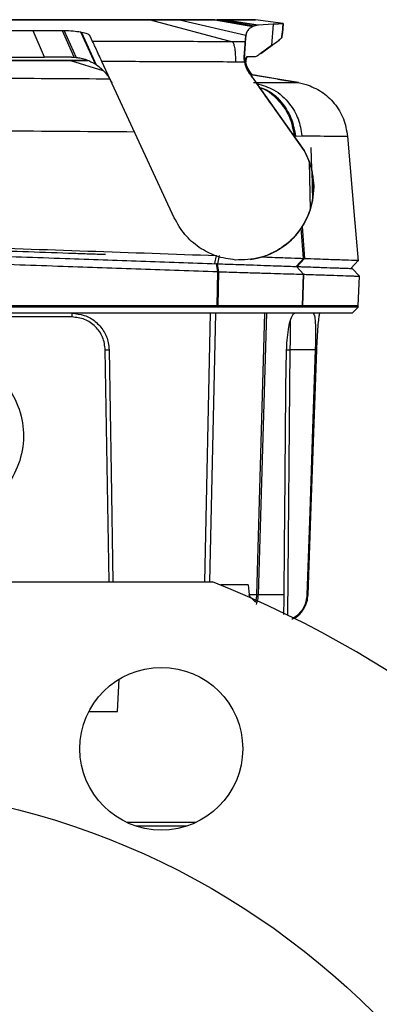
# Model space of a CAD drawing. Header units: millimetres. Extents: x 15 to 415, y 5 to 292.
# Tile 35 of 38: x 297 to 307, y 158 to 185. Entities that reach past the tile are written whole.
import ezdxf

# ---------------------------------------------------------------- set-up
doc = ezdxf.new("R2010")
doc.units = ezdxf.units.MM
doc.styles.add('SLDTEXTSTYLE0', font='TXT', dxfattribs={"width": 0.75})
doc.dimstyles.new('SLDDIMSTYLE2', dxfattribs={"dimtxt": 3.5, "dimasz": 3.556, "dimexe": 0, "dimexo": 0.0625, "dimgap": 0.875, "dimtad": 1, "dimlfac": 5, "dimrnd": 1e-09, "dimzin": 12, "dimdsep": 46, "dimtxsty": 'SLDTEXTSTYLE0', "dimblk1": 'CLOSED', "dimblk2": 'CLOSED', "dimsah": 1, "dimcen": 0, "dimadec": 0, "dimazin": 3, "dimtfac": 1, "dimtofl": 0, "dimtmove": 1, "dimatfit": 3, "dimldrblk": 'CLOSED', "dimfxl": 0, "dimfrac": 2, "dimtolj": 1, "dimtzin": 12, "dimarcsym": 0})

# ---------------------------------------------------------------- blocks, each defined once
blk = doc.blocks.new('_Closed')
at = {"color": 0, "linetype": 'ByBlock', "lineweight": -2}
for p, q in [((-1, 0.166667), (0, 0)), ((-1, 0.166667), (-1, -0.166667)), ((0, 0), (-1, -0.166667)), ((0, 0), (-1, 0))]:
    blk.add_line(p, q, dxfattribs=at)
blk = doc.blocks.new('_D_3')
at = {"color": 7, "linetype": 'Continuous', "lineweight": 18}
for q in [(266.892, 167.629), (328.983, 105.529)]:
    blk.add_line((271.382, 163.138), q, dxfattribs=at)
at = {"color": 7, "linetype": 'Continuous', "lineweight": 18, "xscale": 3.556, "yscale": 3.556, "rotation": 314.9962075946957}
blk.add_blockref('_Closed', (271.382, 163.138), dxfattribs=at)
at = {"color": 7, "linetype": 'Continuous', "lineweight": 18, "insert": (320.112, 120.781), "char_height": 3.5, "attachment_point": 1, "rotation": 315, "style": 'SLDTEXTSTYLE0'}
blk.add_mtext('R142,50', dxfattribs=at)

msp = doc.modelspace()

# ---------------------------------------------------------------- linework, layer by layer
at = {"color": 7, "linetype": 'Continuous', "lineweight": 25}
for p, q in [((300.3368, 184.6764), (302.5686, 184.0825)), ((301.0117, 184.6785), (301.0102, 184.6785)), ((301.135, 184.6769), (302.9247, 184.2604)), ((302.0893, 184.6776), (302.1546, 184.6777)), ((302.0893, 184.6776), (303.1178, 184.496)), ((302.3251, 184.6779), (302.1546, 184.6777)), ((303.1546, 184.5082), (302.1546, 184.6777)), ((302.3251, 184.6779), (302.3254, 184.6779)), ((302.3251, 184.6779), (303.2561, 184.5293)), ((303.2563, 184.5294), (302.3254, 184.6779)), ((303.1546, 184.5082), (303.1178, 184.496)), ((303.2561, 184.5293), (303.1546, 184.5082)), ((303.1898, 184.6797), (303.1899, 184.6797)), ((303.9341, 184.5762), (303.1899, 184.6797)), ((303.2561, 184.5293), (303.2563, 184.5294)), ((303.6632, 184.558), (303.2563, 184.5294)), ((303.6632, 184.558), (303.6234, 183.9843)), ((303.916, 184.3139), (303.9345, 184.5799)), ((303.9341, 184.5762), (303.916, 184.3139)), ((303.9341, 184.5762), (303.9341, 184.5762)), ((297.9706, 184.381), (297.1751, 184.3824)), ((297.4859, 183.6693), (297.1751, 184.3824)), ((298.0178, 184.3807), (297.9706, 184.381)), ((298.2905, 183.6672), (297.9706, 184.381)), ((298.0178, 184.3807), (298.3402, 183.6629)), ((298.4849, 184.3385), (298.4657, 184.3419)), ((298.8597, 183.4808), (298.4657, 184.3419)), ((298.4849, 184.3385), (298.8853, 183.464)), ((298.7139, 184.2503), (298.7138, 184.2504)), ((298.7846, 184.0956), (298.7139, 184.2503)), ((302.885, 183.6662), (302.9246, 184.2535)), ((302.9246, 184.2535), (302.9118, 184.0806)), ((302.9247, 184.2604), (302.9247, 184.2612)), ((302.9255, 184.2535), (302.9247, 184.2604)), ((303.8979, 184.1977), (303.9059, 184.3137)), ((303.9088, 184.3141), (303.9008, 184.1981)), ((303.916, 184.3139), (303.9059, 184.3137)), ((302.9118, 184.0806), (302.5686, 184.0825)), ((303.6234, 183.9843), (303.3118, 183.7533)), ((303.6366, 183.9861), (303.3307, 183.7558)), ((298.0018, 183.6696), (297.4859, 183.6693)), ((298.2108, 183.6697), (298.0018, 183.6696)), ((298.2108, 183.6697), (298.2905, 183.6672)), ((298.2905, 183.6672), (298.3402, 183.6629)), ((302.8834, 183.666), (302.885, 183.6662)), ((302.8889, 183.5342), (302.8834, 183.666)), ((303.1417, 183.673), (302.9485, 183.6725)), ((297.8062, 183.581), (297.8064, 183.581)), ((298.8597, 183.4808), (298.8853, 183.464)), ((300.0464, 181.3697), (299.0372, 183.5491)), ((302.8889, 183.5342), (302.6476, 183.5357)), ((302.9938, 183.2772), (302.9926, 183.2771)), ((302.9926, 183.2771), (304.5016, 181.1414)), ((303.0255, 183.2816), (303.0243, 183.2814)), ((303.0243, 183.2814), (303.0898, 183.1888)), ((303.0255, 183.2816), (303.0912, 183.1886)), ((303.7924, 183.0742), (303.0518, 183.195)), ((304.3498, 182.9805), (303.0537, 183.1923)), ((304.3381, 182.9841), (304.5547, 182.9325)), ((304.5022, 181.1415), (303.7859, 182.1553)), ((304.2664, 181.5363), (304.4433, 181.5439)), ((305.6735, 181.5292), (305.8622, 179.2855)), ((300.9922, 179.3258), (300.0458, 181.3694)), ((304.5016, 181.1414), (304.5022, 181.1415)), ((304.5016, 181.1414), (304.6384, 180.8502)), ((304.7049, 180.637), (304.6945, 181.2286)), ((304.6384, 180.8502), (304.6633, 179.5395)), ((304.6384, 180.8502), (304.7124, 180.6029)), ((304.7124, 180.6029), (304.7278, 179.7898)), ((304.7124, 180.6029), (304.7615, 180.1962)), ((304.7615, 180.1962), (304.7621, 180.1962)), ((304.7618, 180.1962), (304.7619, 180.1868)), ((304.7625, 180.1869), (304.7619, 180.1868)), ((304.7619, 180.1868), (304.7622, 180.1575)), ((304.7625, 180.1869), (304.7624, 180.1962)), ((304.7627, 180.1575), (304.7625, 180.1869)), ((304.7622, 180.1575), (304.7278, 179.7898)), ((304.7627, 180.1575), (304.7622, 180.1575)), ((304.7278, 179.7898), (304.6633, 179.5395)), ((305.8823, 179.1914), (305.8723, 179.1918)), ((305.9702, 178.156), (305.884, 179.1916)), ((302.0839, 178.0868), (302.1325, 178.3067)), ((302.1655, 177.8703), (302.1326, 178.0851)), ((302.1537, 178.0844), (302.1878, 177.8696)), ((302.2091, 178.3041), (302.16, 178.0841)), ((303.0517, 178.1982), (303.0528, 178.1984)), ((304.282, 178.01), (304.4818, 178.2299)), ((304.5133, 178.2285), (304.3116, 178.009)), ((304.4818, 178.2299), (304.5133, 178.2285)), ((305.761, 177.9584), (305.9686, 178.1762)), ((302.1498, 176.9461), (302.1655, 177.8703)), ((302.1878, 177.8696), (302.1729, 176.9461)), ((304.4818, 177.7999), (304.2939, 178.0096)), ((304.298, 178.0095), (304.4861, 177.7998)), ((304.4564, 176.9461), (304.4818, 177.7999)), ((304.4861, 177.7998), (304.4608, 176.9461)), ((305.8014, 177.957), (305.9954, 177.7471)), ((305.9604, 176.9461), (305.9954, 177.7471)), ((302.1498, 176.9461), (302.1729, 176.9461)), ((304.4564, 176.9461), (304.4608, 176.9461)), ((305.9604, 176.9055), (305.9604, 176.9461)), ((298.2236, 176.6451), (292.9121, 176.6451)), ((304.8017, 175.7557), (304.1181, 175.7557)), ((281.046, 169.4857), (302.0222, 169.4857)), ((302.9864, 169.4011), (302.2457, 169.4011)), ((302.9864, 169.4011), (303.0151, 169.1333)), ((299.4556, 165.9797), (299.5014, 166.8553)), ((298.6853, 165.9797), (299.4556, 165.9797)), ((299.7004, 162.9857), (301.5836, 162.9857))]:
    msp.add_line(p, q, dxfattribs=at)
at = {"color": 8, "linetype": 'Continuous', "lineweight": 25}
for p, q in [((302.9247, 184.2608), (302.9247, 184.2614)), ((298.1891, 183.578), (299.0608, 183.3072)), ((304.4818, 178.2299), (304.4211, 179.0459)), ((304.4491, 179.0883), (304.5133, 178.2285)), ((301.8132, 169.4857), (301.974, 176.7449)), ((301.9533, 169.4857), (302.1109, 176.7449)), ((303.4342, 176.7449), (303.2155, 169.1335)), ((303.481, 176.7449), (303.2568, 169.133)), ((299.2338, 169.4857), (299.1289, 175.7549)), ((304.1181, 175.7557), (304.0555, 168.5878)), ((301.334, 162.8857), (299.95, 162.8857))]:
    msp.add_line(p, q, dxfattribs=at)
at = {"color": 7, "linetype": 'Continuous', "lineweight": 25, "flags": 128}
for points in [[(305.7995, 176.7449), (305.8805, 176.8259), (305.9615, 176.9069)], [(299.2295, 175.7557), (299.2849, 172.4443), (299.3344, 169.4857)], [(304.8017, 175.7557), (304.7295, 173.6178), (304.6538, 171.3754), (304.5781, 169.1329)], [(304.6072, 169.1329), (304.684, 171.2707), (304.7645, 173.5132), (304.8451, 175.7557)], [(304.6072, 169.1329), (304.684, 171.2707), (304.7645, 173.5132), (304.8451, 175.7557)]]:
    msp.add_lwpolyline(points, dxfattribs=at)
at = {"color": 7, "linetype": 'Continuous', "lineweight": 25}
for centre, radius in [((300.642, 164.9741), 2.2), ((291.5341, 142.9857), 21)]:
    msp.add_circle(centre, radius, dxfattribs=at)
for centre, radius, start, end in [((302.8033, 180.166), 1.959, 0.8835, 29.86443), ((302.7867, 180.1565), 1.9761, 277.74131, 0.03114), ((291.5341, 142.9857), 28.5, 291.59252, 68.40748)]:
    msp.add_arc(centre, radius, start, end, dxfattribs=at)
for points, knots in [([(300.3368, 184.6764), (299.5482, 184.676), (297.9699, 184.675), (295.559, 184.6737), (293.1347, 184.6723), (290.7103, 184.671), (288.2988, 184.6698), (286.7202, 184.669), (285.9313, 184.6685)], [0, 0, 0, 0, 0.1665308, 0.3332587, 0.4999717, 0.6666893, 0.8334391, 1, 1, 1, 1]), ([(285.957, 184.672), (286.7461, 184.6725), (288.3252, 184.6734), (290.7369, 184.6748), (293.1615, 184.6761), (295.5856, 184.6774), (297.9963, 184.6787), (299.574, 184.6795), (300.3625, 184.6799)], [0, 0, 0, 0, 0.1665202, 0.3332477, 0.4999716, 0.6666779, 0.8334281, 1, 1, 1, 1]), ([(297.8254, 184.6751), (297.8139, 184.6751), (297.6712, 184.675), (297.3969, 184.6748), (297.0027, 184.6746), (295.9506, 184.674), (294.237, 184.6731), (292.6522, 184.6722), (291.8601, 184.6718)], [0, 0, 0, 0, 0.00580644, 0.07212219, 0.13842052, 0.20470546, 0.60249053, 1, 1, 1, 1]), ([(297.8507, 184.6785), (297.6472, 184.6784), (297.242, 184.6782), (296.0472, 184.6775), (294.263, 184.6766), (292.6782, 184.6757), (291.8861, 184.6753)], [0, 0, 0, 0, 0.1027672, 0.2047048, 0.602481, 1, 1, 1, 1]), ([(299.9139, 184.6765), (299.8853, 184.6764), (299.828, 184.6764), (299.6507, 184.6762), (299.3567, 184.676), (298.9055, 184.6757), (298.4667, 184.6754), (298.1004, 184.6752), (297.9165, 184.6751), (297.8254, 184.6751)], [0, 0, 0, 0, 0.1119187, 0.2241064, 0.4207385, 0.6174826, 0.8136898, 0.9076954, 1, 1, 1, 1]), ([(299.9352, 184.6794), (299.9069, 184.6794), (299.8501, 184.6794), (299.6737, 184.6793), (299.3804, 184.6792), (298.93, 184.679), (298.4917, 184.6788), (298.1257, 184.6787), (297.9418, 184.6786), (297.8507, 184.6785)], [0, 0, 0, 0, 0.1116228, 0.2241063, 0.4207386, 0.6174826, 0.8136897, 0.9076958, 1, 1, 1, 1]), ([(301.0117, 184.6785), (300.9896, 184.6784), (300.9452, 184.678), (300.6023, 184.6774), (300.2252, 184.6769), (299.9691, 184.6765), (299.9323, 184.6765), (299.9139, 184.6765)], [0, 0, 0, 0, 0.3163293, 0.6327337, 0.9489723, 0.9743906, 1, 1, 1, 1]), ([(300.9402, 184.6788), (300.9313, 184.6788), (300.895, 184.679), (300.6084, 184.6792), (300.2436, 184.6793), (299.9899, 184.6794), (299.9535, 184.6794), (299.9352, 184.6794)], [0, 0, 0, 0, 0.1304238, 0.5328568, 0.9350973, 0.9673209, 1, 1, 1, 1]), ([(301.135, 184.6769), (301.0099, 184.6768), (300.7596, 184.6767), (300.4777, 184.6765), (300.3368, 184.6764)], [0, 0, 0, 0, 0.4999573, 1, 1, 1, 1]), ([(300.3625, 184.6799), (300.5033, 184.68), (300.785, 184.6801), (301.0349, 184.6802), (301.1599, 184.6803)], [0, 0, 0, 0, 0.4999434, 1, 1, 1, 1]), ([(302.0893, 184.6776), (302.0503, 184.6776), (301.9722, 184.6775), (301.756, 184.6773), (301.4808, 184.6771), (301.2505, 184.677), (301.135, 184.6769)], [0, 0, 0, 0, 0.2494863, 0.4996588, 0.7488542, 1, 1, 1, 1]), ([(301.1599, 184.6803), (301.2746, 184.6803), (301.5042, 184.6804), (301.7784, 184.6805), (301.9946, 184.6806), (302.0723, 184.6806), (302.1113, 184.6806)], [0, 0, 0, 0, 0.2495894, 0.4997789, 0.7488856, 1, 1, 1, 1]), ([(302.1113, 184.6806), (302.212, 184.6806), (302.4136, 184.6806), (302.6518, 184.6805), (302.8511, 184.6804), (303.0046, 184.6802), (303.113, 184.6801), (303.1798, 184.6799), (303.1865, 184.6798), (303.1899, 184.6797)], [0, 0, 0, 0, 0.1428693, 0.2857572, 0.4286091, 0.5714227, 0.7141664, 0.8569816, 1, 1, 1, 1]), ([(303.1898, 184.6797), (303.1697, 184.6795), (303.1293, 184.6792), (302.8403, 184.6786), (302.497, 184.6782), (302.3254, 184.6779)], [0, 0, 0, 0, 0.33325771, 0.66661092, 1, 1, 1, 1]), ([(303.1178, 184.496), (303.1043, 184.4901), (303.0776, 184.4784), (303.0384, 184.4501), (303.0003, 184.414), (302.9652, 184.3682), (302.936, 184.3179), (302.9282, 184.2788), (302.9247, 184.2614)], [0, 0, 0, 0, 0.16451594, 0.32597053, 0.50005313, 0.67633484, 0.8554966, 1, 1, 1, 1]), ([(303.9341, 184.5762), (303.9325, 184.5759), (303.9292, 184.5754), (303.9077, 184.5724), (303.8775, 184.569), (303.8457, 184.5662), (303.8176, 184.5641), (303.7801, 184.5617), (303.7359, 184.5598), (303.6958, 184.5586), (303.672, 184.5581), (303.6632, 184.558)], [0, 0, 0, 0, 0.1799648, 0.3689645, 0.5523596, 0.6234535, 0.7013241, 0.7997741, 0.8963775, 0.961782, 1, 1, 1, 1]), ([(297.1751, 184.3824), (296.4789, 184.3828), (295.0822, 184.3836), (292.9742, 184.3787), (290.9359, 184.3698), (288.8996, 184.3564), (286.7965, 184.3395), (285.3297, 184.3255), (284.5593, 184.3181)], [0, 0, 0, 0, 0.1655723, 0.3321881, 0.4997412, 0.6486651, 0.815467, 1, 1, 1, 1]), ([(298.4657, 184.3419), (298.398, 184.3521), (298.2626, 184.3725), (298.0994, 184.378), (298.0178, 184.3807)], [0, 0, 0, 0, 0.5001653, 1, 1, 1, 1]), ([(298.7138, 184.2504), (298.697, 184.2667), (298.6632, 184.2991), (298.5444, 184.3253), (298.4849, 184.3385)], [0, 0, 0, 0, 0.499762, 1, 1, 1, 1]), ([(303.8979, 184.1977), (303.8897, 184.1893), (303.874, 184.1732), (303.822, 184.126), (303.7494, 184.0657), (303.6636, 184.0103), (303.6234, 183.9843)], [0, 0, 0, 0, 0.2601075, 0.500018, 0.7659428, 1, 1, 1, 1]), ([(303.9008, 184.1981), (303.8939, 184.1902), (303.88, 184.1744), (303.8323, 184.129), (303.7618, 184.0686), (303.6784, 184.0136), (303.6366, 183.9861)], [0, 0, 0, 0, 0.24886998, 0.50001821, 0.75002618, 1, 1, 1, 1]), ([(302.5686, 184.0825), (301.9405, 184.085), (300.6834, 184.0901), (299.4178, 184.0937), (298.7846, 184.0956)], [0, 0, 0, 0, 0.499668, 1, 1, 1, 1]), ([(299.0372, 183.5491), (299.007, 183.6143), (298.9473, 183.7433), (298.8688, 183.9129), (298.8098, 184.0408), (298.7928, 184.0777), (298.7846, 184.0956)], [0, 0, 0, 0, 0.2635415, 0.5213757, 0.768162, 1, 1, 1, 1]), ([(302.5686, 184.0825), (302.579, 184.0644), (302.5999, 184.0282), (302.6251, 183.9002), (302.6427, 183.7318), (302.646, 183.6011), (302.6476, 183.5357)], [0, 0, 0, 0, 0.2501095, 0.5000005, 0.7498913, 1, 1, 1, 1]), ([(302.9118, 184.0806), (302.9108, 184.0668), (302.9089, 184.0391), (302.9024, 183.9456), (302.8939, 183.8209), (302.8869, 183.7176), (302.8834, 183.666)], [0, 0, 0, 0, 0.2495855, 0.4995882, 0.7497141, 1, 1, 1, 1]), ([(282.1125, 183.6611), (283.125, 183.6616), (285.1504, 183.6626), (288.2256, 183.6643), (291.3129, 183.6659), (294.4057, 183.6676), (296.4591, 183.6688), (297.4859, 183.6693)], [0, 0, 0, 0, 0.2000137, 0.4001087, 0.6001165, 0.8000418, 1, 1, 1, 1]), ([(298.3402, 183.6629), (298.3854, 183.6564), (298.48, 183.643), (298.6632, 183.5899), (298.7816, 183.5242), (298.8597, 183.4808)], [0, 0, 0, 0, 0.2373603, 0.4966918, 1, 1, 1, 1]), ([(302.885, 183.6662), (302.8848, 183.6634), (302.8845, 183.6573), (302.8839, 183.6441), (302.8835, 183.6242), (302.8841, 183.5915), (302.8891, 183.534), (302.9103, 183.4234), (302.9604, 183.3358), (302.9938, 183.2772)], [0, 0, 0, 0, 0.0138929, 0.0298199, 0.0696903, 0.1334204, 0.2582507, 0.5045471, 1, 1, 1, 1]), ([(302.9485, 183.6725), (302.9482, 183.6725), (302.9475, 183.6725), (302.945, 183.6722), (302.9367, 183.6695), (302.9208, 183.6459), (302.9022, 183.613), (302.8937, 183.5483), (302.8918, 183.5332)], [0, 0, 0, 0, 0.0137735, 0.0391556, 0.1247446, 0.435092, 0.8685293, 1, 1, 1, 1]), ([(302.9752, 183.6762), (302.9749, 183.6762), (302.9726, 183.6761), (302.9561, 183.6701), (302.9301, 183.6339), (302.9141, 183.5), (302.9086, 183.4541)], [0, 0, 0, 0, 0.0109989, 0.0995338, 0.6917105, 1, 1, 1, 1]), ([(303.3118, 183.7533), (303.2817, 183.7296), (303.2223, 183.6829), (303.1683, 183.6763), (303.1417, 183.673)], [0, 0, 0, 0, 0.5063487, 1, 1, 1, 1]), ([(298.0971, 183.5812), (297.3865, 183.5808), (295.9623, 183.5801), (293.7801, 183.5789), (291.5803, 183.5777), (289.381, 183.5765), (287.2, 183.5753), (285.7771, 183.5745), (285.0672, 183.5741)], [0, 0, 0, 0, 0.1659893, 0.3326994, 0.5000012, 0.6672882, 0.8340047, 1, 1, 1, 1]), ([(285.1595, 183.5708), (285.8708, 183.5712), (287.2983, 183.5719), (289.4684, 183.5731), (291.6448, 183.5743), (293.8258, 183.5755), (296.0196, 183.5767), (297.4642, 183.5775), (298.1891, 183.578)], [0, 0, 0, 0, 0.1660148, 0.3331823, 0.4970113, 0.6619477, 0.8303719, 1, 1, 1, 1]), ([(297.8062, 183.581), (297.5354, 183.5808), (296.7214, 183.5804), (295.3457, 183.5797), (293.6788, 183.5788), (292.002, 183.5779), (290.0476, 183.5768), (287.8213, 183.5756), (286.1902, 183.5747), (285.3747, 183.5742)], [0, 0, 0, 0, 0.0665849, 0.2001134, 0.3336419, 0.4671703, 0.6006987, 0.8003494, 1, 1, 1, 1]), ([(285.4539, 183.5711), (285.725, 183.5712), (286.5397, 183.5716), (287.9163, 183.5723), (289.584, 183.5732), (291.2611, 183.5741), (293.2154, 183.5752), (295.4408, 183.5764), (297.0705, 183.5774), (297.8853, 183.5779)], [0, 0, 0, 0, 0.0665864, 0.200118, 0.3336496, 0.4671812, 0.6007128, 0.8003564, 1, 1, 1, 1]), ([(298.654, 183.5814), (298.6408, 183.5814), (298.4809, 183.5813), (298.1667, 183.5811), (297.8773, 183.581), (297.8064, 183.581)], [0, 0, 0, 0, 0.0638566, 0.7705774, 1, 1, 1, 1]), ([(297.8853, 183.5779), (297.8873, 183.5779), (297.8914, 183.5779), (297.8993, 183.5779), (297.9052, 183.5779), (297.9091, 183.5779)], [0, 0, 0, 0, 0.2575786, 0.5151644, 1, 1, 1, 1]), ([(297.9091, 183.5779), (298.1345, 183.578), (298.4179, 183.5782), (298.619, 183.5783), (298.6602, 183.5783)], [0, 0, 0, 0, 0.7952672, 1, 1, 1, 1]), ([(298.6538, 183.5814), (298.5925, 183.5814), (298.4199, 183.5813), (298.2236, 183.5812), (298.0971, 183.5812)], [0, 0, 0, 0, 0.355304, 1, 1, 1, 1]), ([(298.1891, 183.578), (298.286, 183.578), (298.4488, 183.5781), (298.5994, 183.5782), (298.6604, 183.5782)], [0, 0, 0, 0, 0.5946819, 1, 1, 1, 1]), ([(298.8853, 183.464), (298.9725, 183.3948), (299.1034, 183.2908), (299.212, 183.1405), (299.2601, 183.0608), (299.283, 183.0177), (299.2962, 182.9912), (299.3032, 182.9764), (299.3063, 182.9698)], [0, 0, 0, 0, 0.4977702, 0.7467934, 0.8723743, 0.9360946, 0.9711369, 1, 1, 1, 1]), ([(302.6476, 183.5357), (302.0482, 183.5382), (300.8485, 183.5432), (299.6412, 183.5471), (299.0372, 183.5491)], [0, 0, 0, 0, 0.4996866, 1, 1, 1, 1]), ([(302.8889, 183.5342), (302.8987, 183.4882), (302.9184, 183.3964), (302.9679, 183.3168), (302.9926, 183.2771)], [0, 0, 0, 0, 0.5021504, 1, 1, 1, 1]), ([(302.9208, 183.542), (302.9253, 183.5148), (302.9406, 183.4234), (302.9898, 183.34), (303.0243, 183.2814)], [0, 0, 0, 0, 0.2979433, 1, 1, 1, 1]), ([(303.7859, 182.1553), (303.6442, 182.356), (303.4291, 182.6603), (303.1596, 183.0422), (303.0491, 183.1989), (302.9938, 183.2772)], [0, 0, 0, 0, 0.4917797, 0.74583, 1, 1, 1, 1]), ([(303.792, 183.0742), (303.8031, 183.0723), (303.825, 183.0685), (303.943, 183.0487), (304.109, 183.021), (304.2567, 182.9965), (304.3299, 182.9844)], [0, 0, 0, 0, 0.2570085, 0.5078495, 0.7563371, 1, 1, 1, 1]), ([(304.5547, 182.9325), (304.6962, 182.8751), (304.9812, 182.7595), (305.332, 182.4306), (305.5905, 182.0117), (305.646, 181.6892), (305.6735, 181.5292)], [0, 0, 0, 0, 0.2478306, 0.4989751, 0.7514762, 1, 1, 1, 1]), ([(304.4433, 181.5439), (304.6153, 181.5418), (304.9594, 181.5376), (305.3199, 181.5333), (305.5756, 181.5302), (305.6409, 181.5295), (305.6735, 181.5292)], [0, 0, 0, 0, 0.2499903, 0.4999924, 0.7499992, 1, 1, 1, 1]), ([(304.6633, 179.5395), (304.5751, 179.3386), (304.3987, 178.9366), (304.0092, 178.583), (303.7375, 178.4222), (303.6426, 178.3755), (303.6165, 178.3634), (303.6085, 178.3597), (303.5076, 178.3136), (303.1989, 178.1975), (302.869, 178.19), (302.6487, 178.185)], [0, 0, 0, 0, 0.249397, 0.4988923, 0.5898776, 0.6141768, 0.6210224, 0.6231186, 0.6243313, 0.749227, 1, 1, 1, 1]), ([(302.6487, 178.185), (302.4708, 178.2113), (302.1245, 178.2627), (301.6539, 178.5117), (301.2533, 178.8607), (301.0794, 179.1704), (300.9922, 179.3258)], [0, 0, 0, 0, 0.2564294, 0.4990828, 0.7486243, 1, 1, 1, 1]), ([(305.8622, 179.2855), (305.8628, 179.2788), (305.8639, 179.2654), (305.8657, 179.2463), (305.8674, 179.229), (305.8693, 179.2115), (305.8711, 179.1955), (305.8719, 179.1931), (305.8723, 179.1918)], [0, 0, 0, 0, 0.1307944, 0.2623427, 0.3954396, 0.5308222, 0.7468018, 1, 1, 1, 1]), ([(281.1047, 179.0424), (282.2622, 179.0016), (284.578, 178.9198), (288.0945, 178.7963), (291.6232, 178.6726), (295.1503, 178.5495), (298.664, 178.4271), (300.9762, 178.3468), (302.1325, 178.3067)], [0, 0, 0, 0, 0.1665821, 0.3332911, 0.4999634, 0.6666228, 0.8332936, 1, 1, 1, 1]), ([(280.9174, 178.6149), (281.1108, 178.6081), (282.0777, 178.5743), (283.4399, 178.5267), (285.3948, 178.4582), (286.9655, 178.4033), (288.5402, 178.3482), (290.1168, 178.293), (291.6956, 178.2377), (293.2736, 178.1824), (294.8504, 178.1271), (296.4246, 178.0719), (298.301, 178.0061), (300.0884, 177.9433), (301.4728, 177.8946), (302.1655, 177.8703)], [0, 0, 0, 0, 0.0276617, 0.1383344, 0.1936603, 0.304333, 0.359659, 0.4149849, 0.5256576, 0.5809836, 0.6363095, 0.7469822, 0.8023082, 0.9010749, 1, 1, 1, 1]), ([(280.9652, 178.8243), (281.1586, 178.8175), (282.1255, 178.7838), (283.4878, 178.7362), (285.4427, 178.6679), (287.0135, 178.6131), (288.5882, 178.5581), (290.1649, 178.503), (291.7437, 178.4479), (293.3217, 178.3928), (294.8984, 178.3377), (296.4725, 178.2828), (298.3352, 178.2177), (300.0956, 178.1562), (301.4533, 178.1088), (302.1326, 178.0851)], [0, 0, 0, 0, 0.0277672, 0.1388622, 0.1943992, 0.3054941, 0.3610311, 0.4165681, 0.5276632, 0.5832002, 0.6387372, 0.7498322, 0.8053692, 0.902609, 1, 1, 1, 1]), ([(299.1297, 178.33), (299.1276, 178.3301), (298.9935, 178.3348), (298.6952, 178.3451), (298.0117, 178.369), (297.0514, 178.4026), (296.0639, 178.4371), (295.3198, 178.463), (294.825, 178.4803), (294.3283, 178.4977), (293.9375, 178.5113), (293.7167, 178.519), (293.6623, 178.5209)], [0, 0, 0, 0, 0.0013187, 0.082521, 0.156218, 0.3813612, 0.607337, 0.6978147, 0.7883549, 0.8775813, 0.9698307, 1, 1, 1, 1]), ([(302.1537, 178.0844), (302.1519, 178.0844), (302.1481, 178.0846), (302.1411, 178.0848), (302.1359, 178.085), (302.1326, 178.0851)], [0, 0, 0, 0, 0.2669718, 0.5338782, 1, 1, 1, 1]), ([(302.1537, 178.0844), (302.3457, 178.0777), (302.6906, 178.0656), (303.1409, 178.0499), (303.5138, 178.0369), (303.8281, 178.0259), (304.115, 178.0159), (304.2288, 178.0119), (304.2939, 178.0096)], [0, 0, 0, 0, 0.1905038, 0.3421746, 0.493845, 0.6453328, 0.7968248, 1, 1, 1, 1]), ([(303.3489, 178.2689), (303.4484, 178.2657), (303.7752, 178.2554), (304.1916, 178.2412), (304.385, 178.2337), (304.4818, 178.2299)], [0, 0, 0, 0, 0.1794268, 0.5897091, 1, 1, 1, 1]), ([(304.5133, 178.2285), (304.7414, 178.2203), (305.1976, 178.2039), (305.6423, 178.1879), (305.9213, 178.1779), (305.9487, 178.1769), (305.9619, 178.1764)], [0, 0, 0, 0, 0.254907, 0.5097775, 0.7646469, 1, 1, 1, 1]), ([(302.1655, 177.8703), (302.1696, 177.8702), (302.1771, 177.8699), (302.1845, 177.8697), (302.1878, 177.8696)], [0, 0, 0, 0, 0.5600043, 1, 1, 1, 1]), ([(302.1878, 177.8696), (302.3798, 177.8635), (302.7354, 177.8522), (303.2087, 177.8374), (303.6123, 177.825), (303.9545, 177.8147), (304.2779, 177.8053), (304.4062, 177.8019), (304.4818, 177.7999)], [0, 0, 0, 0, 0.1776428, 0.3290056, 0.4803683, 0.6317215, 0.7830749, 1, 1, 1, 1]), ([(304.298, 178.0095), (304.2976, 178.0095), (304.2969, 178.0095), (304.2956, 178.0096), (304.2946, 178.0096), (304.2939, 178.0096)], [0, 0, 0, 0, 0.2670275, 0.5340316, 1, 1, 1, 1]), ([(304.298, 178.0095), (304.3436, 178.0079), (304.5715, 177.9999), (304.8496, 177.9902), (305.1853, 177.9785), (305.4023, 177.9709), (305.5678, 177.9651), (305.6863, 177.961), (305.7813, 177.9577), (305.7947, 177.9572), (305.8014, 177.957)], [0, 0, 0, 0, 0.0463708, 0.2318982, 0.3246443, 0.5101716, 0.6029177, 0.6956637, 0.8478318, 1, 1, 1, 1]), ([(304.4818, 177.7999), (304.4826, 177.7999), (304.484, 177.7999), (304.4855, 177.7999), (304.4861, 177.7998)], [0, 0, 0, 0, 0.5600239, 1, 1, 1, 1]), ([(304.4861, 177.7998), (304.5317, 177.7982), (304.7597, 177.7903), (305.0379, 177.7806), (305.3741, 177.7688), (305.592, 177.7612), (305.7607, 177.7553), (305.9385, 177.7491), (305.971, 177.748), (305.9954, 177.7471)], [0, 0, 0, 0, 0.0461918, 0.2310028, 0.3233909, 0.5082018, 0.6005899, 0.7003103, 1, 1, 1, 1]), ([(305.959, 176.9058), (305.9583, 176.9058), (305.956, 176.9058), (305.91, 176.9058), (305.8074, 176.9058), (305.6873, 176.9058), (305.4909, 176.9058), (305.2509, 176.9058), (304.8943, 176.9059), (304.6117, 176.9058), (304.4547, 176.9058), (304.4332, 176.9058), (304.3311, 176.9058), (304.1037, 176.9058), (303.7208, 176.9058), (303.3446, 176.9058), (302.9148, 176.9059), (302.5276, 176.9058), (302.2748, 176.9058), (302.1797, 176.9058), (302.1446, 176.9058), (302.0394, 176.9058), (301.6184, 176.9058), (300.895, 176.9058), (299.9272, 176.9058), (298.9565, 176.9058), (297.6588, 176.9058), (296.3566, 176.9058), (294.725, 176.9058), (293.4173, 176.9058), (292.1086, 176.9058), (290.7997, 176.9058), (289.491, 176.9058), (288.1841, 176.9058), (286.8787, 176.9058), (285.5762, 176.9058), (284.2782, 176.9058), (283.3073, 176.9058), (282.3392, 176.9058), (281.6155, 176.9058), (281.1743, 176.9058), (281.044, 176.9058), (280.9889, 176.9058), (280.9539, 176.9058), (280.8488, 176.9058), (280.5913, 176.9058), (280.2053, 176.9059), (279.7811, 176.9059), (279.4038, 176.9059), (279.0909, 176.9058), (278.8457, 176.9058), (278.7271, 176.9058), (278.6622, 176.9058), (278.5602, 176.9058), (278.3942, 176.9058), (278.1232, 176.9058), (277.8304, 176.9058), (277.5993, 176.9058), (277.4147, 176.9058), (277.3046, 176.9058), (277.2309, 176.9058), (277.197, 176.9058), (277.1766, 176.9058), (277.1836, 176.9058), (277.1857, 176.9058)], [0, 0, 0, 0, 0.0149373, 0.0520132, 0.0705485, 0.1076244, 0.1261597, 0.1632356, 0.1991361, 0.2350859, 0.2353234, 0.2362732, 0.2400747, 0.2554167, 0.2647161, 0.2742852, 0.2835845, 0.2931536, 0.2977912, 0.2983704, 0.29866, 0.2998184, 0.3044521, 0.3229874, 0.3415227, 0.360058, 0.3785933, 0.4156688, 0.4342041, 0.4712795, 0.4898149, 0.5083502, 0.5454256, 0.5639609, 0.5824962, 0.6195717, 0.638107, 0.6566423, 0.6751776, 0.693713, 0.6983466, 0.7006634, 0.7012426, 0.7015322, 0.7026907, 0.7073283, 0.7166277, 0.7261967, 0.7354961, 0.7450651, 0.7543645, 0.7639336, 0.765092, 0.7697257, 0.7882611, 0.8067964, 0.8438722, 0.880948, 0.8994834, 0.9365592, 0.9550946, 0.9736299, 0.9921653, 1, 1, 1, 1]), ([(305.7982, 176.7449), (305.7986, 176.7449), (305.8053, 176.7449), (305.7802, 176.7449), (305.7199, 176.7449), (305.5796, 176.7449), (305.3587, 176.7449), (305.0602, 176.7449), (304.7396, 176.7449), (304.4737, 176.7449), (304.1744, 176.7449), (303.9536, 176.7449), (303.6701, 176.7449), (303.3227, 176.7449), (302.9283, 176.7449), (302.4928, 176.7449), (301.8445, 176.7449), (300.6613, 176.7449), (299.2857, 176.7449), (297.5587, 176.7449), (296.172, 176.7449), (294.4346, 176.7449), (293.042, 176.7449), (291.3004, 176.7449), (289.9069, 176.7449), (288.1671, 176.7449), (286.4302, 176.7449), (284.7, 176.7449), (283.3218, 176.7449), (282.2909, 176.7449), (281.4368, 176.7449), (280.7479, 176.7449), (280.2755, 176.7449), (279.858, 176.7449), (279.5067, 176.7449), (279.212, 176.7449), (278.9395, 176.7449), (278.7776, 176.7449), (278.5579, 176.7449), (278.2053, 176.7449), (277.8853, 176.7449), (277.6458, 176.7449), (277.5065, 176.7449), (277.4088, 176.7449), (277.3501, 176.7449), (277.3447, 176.7449), (277.3421, 176.7449)], [0, 0, 0, 0, 0.0019255, 0.0294505, 0.0569756, 0.0845006, 0.1395671, 0.1670921, 0.1946171, 0.2366025, 0.2454005, 0.2542028, 0.2632555, 0.2721406, 0.281284, 0.2901532, 0.2992678, 0.3191893, 0.3590382, 0.3789597, 0.4188086, 0.4387301, 0.478579, 0.4985005, 0.5383494, 0.5582709, 0.5981198, 0.6379687, 0.6578902, 0.6778117, 0.6977332, 0.7076967, 0.7178393, 0.7267173, 0.7358527, 0.7447308, 0.7538667, 0.7677483, 0.7817735, 0.8093523, 0.8645265, 0.8921054, 0.9196843, 0.9472631, 0.974842, 1, 1, 1, 1]), ([(302.1498, 176.9461), (300.9893, 176.9461), (298.6631, 176.9461), (295.1237, 176.9461), (291.5634, 176.9461), (288.0031, 176.9461), (284.4639, 176.9461), (282.1378, 176.9461), (280.9774, 176.9461)], [0, 0, 0, 0, 0.1660398, 0.3328322, 0.5000031, 0.6671733, 0.8339637, 1, 1, 1, 1]), ([(298.2236, 176.7449), (298.3378, 176.7335), (298.5661, 176.7108), (298.8694, 176.5345), (299.0971, 176.2752), (299.2115, 175.998), (299.2247, 175.8199), (299.2295, 175.7557)], [0, 0, 0, 0, 0.2195457, 0.4390789, 0.6587011, 0.8768587, 1, 1, 1, 1]), ([(298.2236, 176.7449), (298.2236, 176.7434), (298.2236, 176.7404), (298.2236, 176.7174), (298.2236, 176.6844), (298.2236, 176.6582), (298.2236, 176.6451)], [0, 0, 0, 0, 0.2499967, 0.4999918, 0.7500022, 1, 1, 1, 1]), ([(304.4564, 176.9461), (304.3697, 176.9461), (304.1928, 176.9461), (303.6569, 176.9461), (302.9725, 176.9461), (302.4358, 176.9461), (302.1729, 176.9461)], [0, 0, 0, 0, 0.2449786, 0.5, 0.7550216, 1, 1, 1, 1]), ([(304.1242, 176.5343), (304.1471, 176.6001), (304.1891, 176.7209), (304.2305, 176.7374), (304.2494, 176.7449)], [0, 0, 0, 0, 0.54481921, 1, 1, 1, 1]), ([(305.9604, 176.9461), (305.9425, 176.9461), (305.9066, 176.9461), (305.611, 176.9461), (305.1545, 176.9461), (304.6919, 176.9461), (304.4608, 176.9461)], [0, 0, 0, 0, 0.2497689, 0.4999973, 0.7502271, 1, 1, 1, 1]), ([(304.749, 176.7449), (304.7602, 176.7323), (304.7825, 176.707), (304.8027, 176.5084), (304.8105, 176.2218), (304.8077, 175.9509), (304.803, 175.7963), (304.8017, 175.7557)], [0, 0, 0, 0, 0.2418771, 0.4841365, 0.7141872, 0.9250253, 1, 1, 1, 1]), ([(304.8451, 175.7557), (304.8497, 175.8687), (304.8591, 176.0946), (304.8791, 176.3931), (304.8995, 176.6165), (304.9155, 176.7297), (304.9225, 176.7407), (304.9251, 176.7449)], [0, 0, 0, 0, 0.2170304, 0.4340464, 0.6513759, 0.8688364, 1, 1, 1, 1]), ([(299.1289, 175.7549), (299.1136, 175.8719), (299.0831, 176.1061), (298.8732, 176.3998), (298.5759, 176.6051), (298.3411, 176.6318), (298.2236, 176.6451)], [0, 0, 0, 0, 0.2498229, 0.4997972, 0.7498319, 1, 1, 1, 1]), ([(304.0285, 175.7556), (304.0309, 175.8161), (304.0373, 175.9821), (304.0626, 176.2428), (304.097, 176.4358), (304.1191, 176.5159), (304.1242, 176.5343)], [0, 0, 0, 0, 0.2018097, 0.5537979, 0.8974714, 1, 1, 1, 1]), ([(294.6916, 175.661), (294.9253, 175.6392), (295.4094, 175.5941), (296.0693, 175.2346), (296.589, 174.6797), (296.8927, 173.9805), (296.9495, 173.221), (296.7526, 172.4867), (296.3217, 171.8573), (295.7078, 171.4073), (295.1773, 171.2436), (294.8861, 171.2186), (294.843, 171.2149)], [0, 0, 0, 0, 0.1025956, 0.2124445, 0.3220373, 0.4323872, 0.5415591, 0.6515003, 0.7610055, 0.8712091, 0.9809571, 1, 1, 1, 1]), ([(299.1289, 175.7549), (299.1421, 175.7551), (299.1684, 175.7555), (299.2017, 175.7559), (299.2249, 175.756), (299.228, 175.7558), (299.2295, 175.7557)], [0, 0, 0, 0, 0.2500004, 0.5000001, 0.749995, 1, 1, 1, 1]), ([(304.0116, 175.0799), (304.0126, 175.1414), (304.0164, 175.3661), (304.0234, 175.5917), (304.0285, 175.7556)], [0, 0, 0, 0, 0.2741402, 1, 1, 1, 1]), ([(304.0175, 175.7549), (304.019, 175.7551), (304.0219, 175.7555), (304.0412, 175.7558), (304.0617, 175.7559), (304.0792, 175.7559), (304.0983, 175.7558), (304.1115, 175.7557), (304.1181, 175.7557)], [0, 0, 0, 0, 0.2586917, 0.5120186, 0.6363496, 0.7588019, 0.879792, 1, 1, 1, 1]), ([(303.9597, 169.1329), (303.9683, 170.1233), (303.9856, 172.1042), (304.0029, 174.088), (304.0116, 175.0799)], [0, 0, 0, 0, 0.4999884, 1, 1, 1, 1]), ([(302.9864, 169.4011), (302.8674, 169.4011), (302.6653, 169.4011), (302.3679, 169.4011), (302.2457, 169.4011)], [0, 0, 0, 0, 0.5889562, 1, 1, 1, 1]), ([(303.2155, 169.1335), (303.1911, 169.1334), (303.1424, 169.1334), (303.0575, 169.1333), (303.0151, 169.1333)], [0, 0, 0, 0, 0.4995655, 1, 1, 1, 1]), ([(303.184, 168.9376), (303.1623, 168.9615), (303.1307, 168.9962), (303.0673, 169.0512), (303.035, 169.0848), (303.0211, 169.1097), (303.0165, 169.1233), (303.0155, 169.1301), (303.0151, 169.1333)], [0, 0, 0, 0, 0.5331998, 0.7734263, 0.9095637, 0.9611717, 0.9818236, 1, 1, 1, 1]), ([(303.2155, 169.1335), (303.2129, 169.0963), (303.2084, 169.03), (303.1915, 168.9659), (303.184, 168.9376)], [0, 0, 0, 0, 0.5599063, 1, 1, 1, 1]), ([(303.2568, 169.133), (303.2534, 169.0889), (303.2466, 169.0007), (303.2182, 168.9172), (303.204, 168.8755)], [0, 0, 0, 0, 0.5000105, 1, 1, 1, 1]), ([(303.2568, 169.133), (303.25, 169.133), (303.2365, 169.133), (303.2225, 169.1333), (303.2155, 169.1335)], [0, 0, 0, 0, 0.49974554, 1, 1, 1, 1]), ([(303.9597, 169.1329), (303.857, 169.1329), (303.6517, 169.133), (303.3884, 169.133), (303.2568, 169.133)], [0, 0, 0, 0, 0.4999812, 1, 1, 1, 1]), ([(303.9551, 168.602), (303.9553, 168.6329), (303.9557, 168.6782), (303.9566, 168.7807), (303.9573, 168.8628), (303.958, 168.9394), (303.9587, 169.0181), (303.9592, 169.0754), (303.9596, 169.1168), (303.9597, 169.1329)], [0, 0, 0, 0, 0.4190242, 0.6124067, 0.7446278, 0.8713638, 0.9252836, 0.9710085, 1, 1, 1, 1]), ([(304.1703, 168.4813), (304.209, 168.4976), (304.3272, 168.5473), (304.4753, 168.7106), (304.5844, 168.9222), (304.6004, 169.0704), (304.6072, 169.1329)], [0, 0, 0, 0, 0.1513105, 0.4623335, 0.7733907, 1, 1, 1, 1]), ([(304.5781, 169.1329), (304.5669, 169.0473), (304.5446, 168.876), (304.4035, 168.6565), (304.2728, 168.5317), (304.1911, 168.4955), (304.1875, 168.4939)], [0, 0, 0, 0, 0.32820773, 0.65644744, 0.98493701, 1, 1, 1, 1]), ([(304.6072, 169.1329), (304.6026, 169.1329), (304.5934, 169.1329), (304.5832, 169.1329), (304.5781, 169.1329)], [0, 0, 0, 0, 0.5000441, 1, 1, 1, 1])]:
    msp.add_open_spline(points, degree=3, knots=knots, dxfattribs=at)
at = {"color": 8, "linetype": 'Continuous', "lineweight": 25}
for points, knots in [([(292.7208, 183.1104), (293.9068, 183.1084), (296.0968, 183.1048), (298.2618, 183.0901), (299.2544, 183.0833)], [0, 0, 0, 0, 0.541529, 1, 1, 1, 1]), ([(303.1328, 182.9867), (303.3071, 182.9863), (303.6557, 182.9854), (304.0122, 182.9846), (304.2466, 182.9841), (304.2957, 182.9841), (304.3177, 182.9841)], [0, 0, 0, 0, 0.2625414, 0.5250958, 0.7876501, 1, 1, 1, 1]), ([(303.2222, 182.9535), (303.3782, 182.9085), (303.7211, 182.8094), (304.1037, 182.4465), (304.3639, 182.006), (304.4169, 181.6979), (304.4433, 181.5439)], [0, 0, 0, 0, 0.2447489, 0.538067, 0.7690344, 1, 1, 1, 1]), ([(303.2953, 182.85), (303.3589, 182.8301), (303.6084, 182.7522), (303.9157, 182.4395), (304.1836, 182.0022), (304.2388, 181.6916), (304.2664, 181.5363)], [0, 0, 0, 0, 0.1174403, 0.4601951, 0.7300989, 1, 1, 1, 1]), ([(303.2984, 182.8456), (303.3325, 182.8351), (303.5318, 182.7735), (303.8275, 182.5017), (304.1361, 182.064), (304.2028, 181.7113), (304.2362, 181.5349)], [0, 0, 0, 0, 0.0643876, 0.37626, 0.6881305, 1, 1, 1, 1]), ([(293.105, 181.692), (294.2591, 181.6878), (296.5409, 181.6796), (298.7993, 181.6616), (299.9154, 181.6527)], [0, 0, 0, 0, 0.5058082, 1, 1, 1, 1]), ([(304.1242, 176.5343), (304.124, 176.5102), (304.1233, 176.422), (304.1216, 176.2002), (304.1196, 175.9521), (304.1186, 175.821), (304.1181, 175.7557)], [0, 0, 0, 0, 0.1595215, 0.5835628, 0.7925031, 1, 1, 1, 1])]:
    msp.add_open_spline(points, degree=3, knots=knots, dxfattribs=at)

# ---------------------------------------------------------------- dimensions: what is measured, and where the dimension line sits
at = {"color": 7, "linetype": 'Continuous', "lineweight": 18}
dim = msp.add_radius_dim(center=(291.5341, 142.9857), mpoint=(271.3816, 163.1383), dimstyle='SLDDIMSTYLE2', dxfattribs=at)
dim.commit()
dim.dimension.update_dxf_attribs({"geometry": '_D_3', "text_midpoint": (323.0174, 111.5025), "dimtype": 164})

doc.saveas('drawing.dxf')
